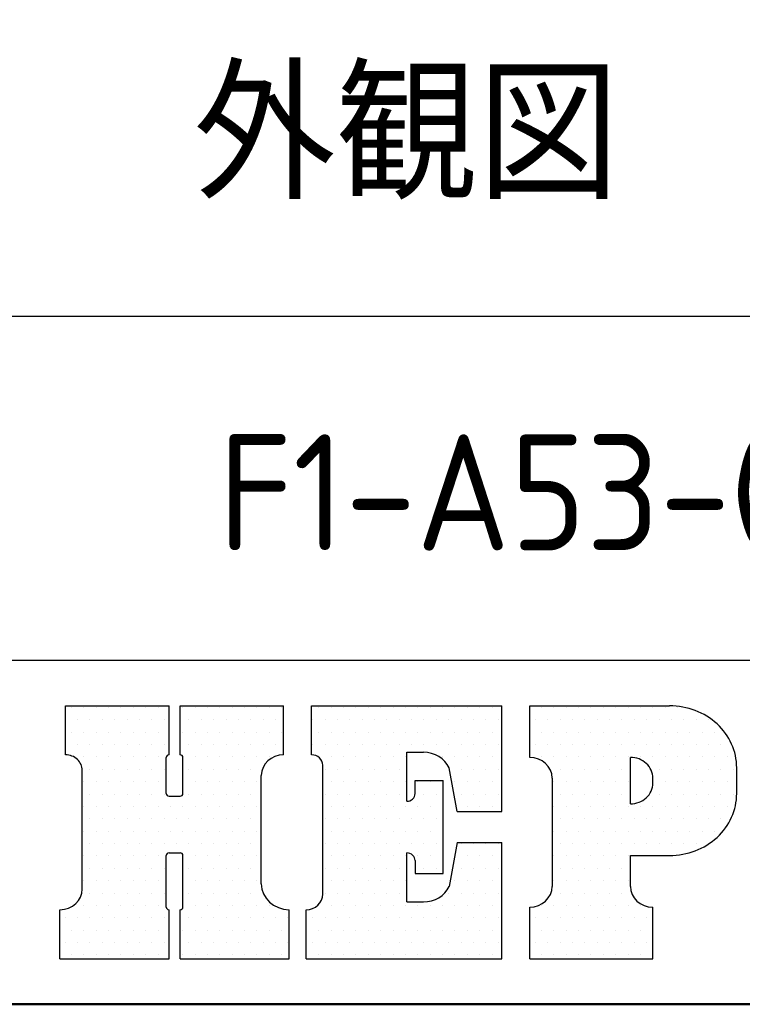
# Model space of a CAD drawing. Header units: millimetres. Extents: x 77107 to 78157, y -2410 to -1668.
# Tile 6 of 21: x 78036 to 78069, y -2378 to -2332. Entities that reach past the tile are written whole.
import ezdxf

# ---------------------------------------------------------------- set-up
doc = ezdxf.new("R2010")
doc.units = ezdxf.units.MM
for name, color, linetype in [('6', 2, 'Continuous'), ('RAHM3', 2, 'Continuous'), ('RAHM5', 7, 'Continuous')]:
    doc.layers.add(name, color=color, linetype=linetype)
doc.layers.add('AM_0', color=7, linetype='Continuous', lineweight=50)
doc.styles.get("Standard").update_dxf_attribs({"font": 'ISOCP.SHX', "bigfont": 'EXTFONT.SHX'})

# ---------------------------------------------------------------- blocks, each defined once
blk = doc.blocks.new('HST_A3')
blk.add_lwpolyline([(166.959, 273), (25, 273), (25, 13), (405, 13), (405, 273)], close=True)
blk = doc.blocks.new('*X62')
at = {"color": 0}
for p, q in [((-35.9375, 6.9), (-35.9375, 6.9)), ((-35.65, 6.9), (-35.65, 6.9)), ((-35.3625, 6.9), (-35.3625, 6.9)), ((-35.075, 6.9), (-35.075, 6.9)), ((-34.7875, 6.9), (-34.7875, 6.9)), ((-34.5, 6.9), (-34.5, 6.9)), ((-34.2125, 6.9), (-34.2125, 6.9)), ((-33.925, 6.9), (-33.925, 6.9)), ((-33.6375, 6.9), (-33.6375, 6.9)), ((-33.35, 6.9), (-33.35, 6.9)), ((-33.0625, 6.9), (-33.0625, 6.9)), ((-32.775, 6.9), (-32.775, 6.9)), ((-36.08125, 6.6125), (-36.08125, 6.6125)), ((-35.79375, 6.6125), (-35.79375, 6.6125)), ((-35.50625, 6.6125), (-35.50625, 6.6125)), ((-35.21875, 6.6125), (-35.21875, 6.6125)), ((-34.93125, 6.6125), (-34.93125, 6.6125)), ((-34.64375, 6.6125), (-34.64375, 6.6125)), ((-34.35625, 6.6125), (-34.35625, 6.6125)), ((-34.06875, 6.6125), (-34.06875, 6.6125)), ((-33.78125, 6.6125), (-33.78125, 6.6125)), ((-33.49375, 6.6125), (-33.49375, 6.6125)), ((-33.20625, 6.6125), (-33.20625, 6.6125)), ((-32.91875, 6.6125), (-32.91875, 6.6125)), ((-32.63125, 6.6125), (-32.63125, 6.6125)), ((-32.34375, 6.6125), (-32.34375, 6.6125)), ((-32.05625, 6.6125), (-32.05625, 6.6125)), ((-35.9375, 6.325), (-35.9375, 6.325)), ((-35.65, 6.325), (-35.65, 6.325)), ((-35.3625, 6.325), (-35.3625, 6.325)), ((-35.075, 6.325), (-35.075, 6.325)), ((-34.7875, 6.325), (-34.7875, 6.325)), ((-34.5, 6.325), (-34.5, 6.325)), ((-34.2125, 6.325), (-34.2125, 6.325)), ((-33.925, 6.325), (-33.925, 6.325)), ((-33.6375, 6.325), (-33.6375, 6.325)), ((-33.35, 6.325), (-33.35, 6.325)), ((-33.0625, 6.325), (-33.0625, 6.325)), ((-32.775, 6.325), (-32.775, 6.325)), ((-32.4875, 6.325), (-32.4875, 6.325)), ((-32.2, 6.325), (-32.2, 6.325)), ((-31.9125, 6.325), (-31.9125, 6.325)), ((-36.08125, 6.0375), (-36.08125, 6.0375)), ((-35.79375, 6.0375), (-35.79375, 6.0375)), ((-35.50625, 6.0375), (-35.50625, 6.0375)), ((-35.21875, 6.0375), (-35.21875, 6.0375)), ((-34.93125, 6.0375), (-34.93125, 6.0375)), ((-34.64375, 6.0375), (-34.64375, 6.0375)), ((-34.35625, 6.0375), (-34.35625, 6.0375)), ((-34.06875, 6.0375), (-34.06875, 6.0375)), ((-33.78125, 6.0375), (-33.78125, 6.0375)), ((-33.49375, 6.0375), (-33.49375, 6.0375)), ((-33.20625, 6.0375), (-33.20625, 6.0375)), ((-32.91875, 6.0375), (-32.91875, 6.0375)), ((-32.63125, 6.0375), (-32.63125, 6.0375)), ((-32.34375, 6.0375), (-32.34375, 6.0375)), ((-32.05625, 6.0375), (-32.05625, 6.0375)), ((-31.76875, 6.0375), (-31.76875, 6.0375)), ((-35.9375, 5.75), (-35.9375, 5.75)), ((-35.65, 5.75), (-35.65, 5.75)), ((-35.3625, 5.75), (-35.3625, 5.75)), ((-35.075, 5.75), (-35.075, 5.75)), ((-34.7875, 5.75), (-34.7875, 5.75)), ((-34.5, 5.75), (-34.5, 5.75)), ((-34.2125, 5.75), (-34.2125, 5.75)), ((-33.925, 5.75), (-33.925, 5.75)), ((-33.6375, 5.75), (-33.6375, 5.75)), ((-33.35, 5.75), (-33.35, 5.75)), ((-33.0625, 5.75), (-33.0625, 5.75)), ((-32.775, 5.75), (-32.775, 5.75)), ((-32.4875, 5.75), (-32.4875, 5.75)), ((-32.2, 5.75), (-32.2, 5.75)), ((-31.9125, 5.75), (-31.9125, 5.75)), ((-31.625, 5.75), (-31.625, 5.75)), ((-35.50625, 5.4625), (-35.50625, 5.4625)), ((-35.21875, 5.4625), (-35.21875, 5.4625)), ((-34.93125, 5.4625), (-34.93125, 5.4625)), ((-34.64375, 5.4625), (-34.64375, 5.4625)), ((-34.35625, 5.4625), (-34.35625, 5.4625)), ((-34.06875, 5.4625), (-34.06875, 5.4625)), ((-33.20625, 5.4625), (-33.20625, 5.4625)), ((-32.91875, 5.4625), (-32.91875, 5.4625)), ((-32.63125, 5.4625), (-32.63125, 5.4625)), ((-32.34375, 5.4625), (-32.34375, 5.4625)), ((-32.05625, 5.4625), (-32.05625, 5.4625)), ((-31.76875, 5.4625), (-31.76875, 5.4625)), ((-31.48125, 5.4625), (-31.48125, 5.4625)), ((-35.65, 5.175), (-35.65, 5.175)), ((-35.3625, 5.175), (-35.3625, 5.175)), ((-35.075, 5.175), (-35.075, 5.175)), ((-34.7875, 5.175), (-34.7875, 5.175)), ((-34.5, 5.175), (-34.5, 5.175)), ((-34.2125, 5.175), (-34.2125, 5.175)), ((-33.925, 5.175), (-33.925, 5.175)), ((-33.0625, 5.175), (-33.0625, 5.175)), ((-32.775, 5.175), (-32.775, 5.175)), ((-32.4875, 5.175), (-32.4875, 5.175)), ((-32.2, 5.175), (-32.2, 5.175)), ((-31.9125, 5.175), (-31.9125, 5.175)), ((-31.625, 5.175), (-31.625, 5.175)), ((-35.50625, 4.8875), (-35.50625, 4.8875)), ((-35.21875, 4.8875), (-35.21875, 4.8875)), ((-34.93125, 4.8875), (-34.93125, 4.8875)), ((-34.64375, 4.8875), (-34.64375, 4.8875)), ((-34.35625, 4.8875), (-34.35625, 4.8875)), ((-34.06875, 4.8875), (-34.06875, 4.8875)), ((-33.20625, 4.8875), (-33.20625, 4.8875)), ((-32.91875, 4.8875), (-32.91875, 4.8875)), ((-32.63125, 4.8875), (-32.63125, 4.8875)), ((-32.34375, 4.8875), (-32.34375, 4.8875)), ((-32.05625, 4.8875), (-32.05625, 4.8875)), ((-31.76875, 4.8875), (-31.76875, 4.8875)), ((-31.48125, 4.8875), (-31.48125, 4.8875)), ((-35.65, 4.6), (-35.65, 4.6)), ((-35.3625, 4.6), (-35.3625, 4.6)), ((-35.075, 4.6), (-35.075, 4.6)), ((-34.7875, 4.6), (-34.7875, 4.6)), ((-34.5, 4.6), (-34.5, 4.6)), ((-34.2125, 4.6), (-34.2125, 4.6)), ((-33.925, 4.6), (-33.925, 4.6)), ((-33.6375, 4.6), (-33.6375, 4.6)), ((-33.35, 4.6), (-33.35, 4.6)), ((-33.0625, 4.6), (-33.0625, 4.6)), ((-32.775, 4.6), (-32.775, 4.6)), ((-32.4875, 4.6), (-32.4875, 4.6)), ((-32.2, 4.6), (-32.2, 4.6)), ((-31.9125, 4.6), (-31.9125, 4.6)), ((-31.625, 4.6), (-31.625, 4.6)), ((-35.50625, 4.3125), (-35.50625, 4.3125)), ((-35.21875, 4.3125), (-35.21875, 4.3125)), ((-34.93125, 4.3125), (-34.93125, 4.3125)), ((-34.64375, 4.3125), (-34.64375, 4.3125)), ((-34.35625, 4.3125), (-34.35625, 4.3125)), ((-34.06875, 4.3125), (-34.06875, 4.3125)), ((-33.78125, 4.3125), (-33.78125, 4.3125)), ((-33.49375, 4.3125), (-33.49375, 4.3125)), ((-33.20625, 4.3125), (-33.20625, 4.3125)), ((-32.91875, 4.3125), (-32.91875, 4.3125)), ((-32.63125, 4.3125), (-32.63125, 4.3125)), ((-32.34375, 4.3125), (-32.34375, 4.3125)), ((-32.05625, 4.3125), (-32.05625, 4.3125)), ((-31.76875, 4.3125), (-31.76875, 4.3125)), ((-35.65, 4.025), (-35.65, 4.025)), ((-35.3625, 4.025), (-35.3625, 4.025)), ((-35.075, 4.025), (-35.075, 4.025)), ((-34.7875, 4.025), (-34.7875, 4.025)), ((-34.5, 4.025), (-34.5, 4.025)), ((-34.2125, 4.025), (-34.2125, 4.025)), ((-33.925, 4.025), (-33.925, 4.025)), ((-33.6375, 4.025), (-33.6375, 4.025)), ((-33.35, 4.025), (-33.35, 4.025)), ((-33.0625, 4.025), (-33.0625, 4.025)), ((-32.775, 4.025), (-32.775, 4.025)), ((-32.4875, 4.025), (-32.4875, 4.025)), ((-32.2, 4.025), (-32.2, 4.025)), ((-31.9125, 4.025), (-31.9125, 4.025)), ((-35.50625, 3.7375), (-35.50625, 3.7375)), ((-35.21875, 3.7375), (-35.21875, 3.7375)), ((-34.93125, 3.7375), (-34.93125, 3.7375)), ((-34.64375, 3.7375), (-34.64375, 3.7375)), ((-34.35625, 3.7375), (-34.35625, 3.7375)), ((-34.06875, 3.7375), (-34.06875, 3.7375)), ((-33.78125, 3.7375), (-33.78125, 3.7375)), ((-33.49375, 3.7375), (-33.49375, 3.7375)), ((-33.20625, 3.7375), (-33.20625, 3.7375)), ((-32.91875, 3.7375), (-32.91875, 3.7375)), ((-32.63125, 3.7375), (-32.63125, 3.7375)), ((-32.34375, 3.7375), (-32.34375, 3.7375)), ((-32.05625, 3.7375), (-32.05625, 3.7375)), ((-35.65, 3.45), (-35.65, 3.45)), ((-35.3625, 3.45), (-35.3625, 3.45)), ((-35.075, 3.45), (-35.075, 3.45)), ((-34.7875, 3.45), (-34.7875, 3.45)), ((-34.5, 3.45), (-34.5, 3.45)), ((-34.2125, 3.45), (-34.2125, 3.45)), ((-33.925, 3.45), (-33.925, 3.45)), ((-35.50625, 3.1625), (-35.50625, 3.1625)), ((-35.21875, 3.1625), (-35.21875, 3.1625)), ((-34.93125, 3.1625), (-34.93125, 3.1625)), ((-34.64375, 3.1625), (-34.64375, 3.1625)), ((-34.35625, 3.1625), (-34.35625, 3.1625)), ((-34.06875, 3.1625), (-34.06875, 3.1625)), ((-35.65, 2.875), (-35.65, 2.875)), ((-35.3625, 2.875), (-35.3625, 2.875)), ((-35.075, 2.875), (-35.075, 2.875)), ((-34.7875, 2.875), (-34.7875, 2.875)), ((-34.5, 2.875), (-34.5, 2.875)), ((-34.2125, 2.875), (-34.2125, 2.875)), ((-33.925, 2.875), (-33.925, 2.875)), ((-35.50625, 2.5875), (-35.50625, 2.5875)), ((-35.21875, 2.5875), (-35.21875, 2.5875)), ((-34.93125, 2.5875), (-34.93125, 2.5875)), ((-34.64375, 2.5875), (-34.64375, 2.5875)), ((-34.35625, 2.5875), (-34.35625, 2.5875)), ((-34.06875, 2.5875), (-34.06875, 2.5875)), ((-35.9375, 2.3), (-35.9375, 2.3)), ((-35.65, 2.3), (-35.65, 2.3)), ((-35.3625, 2.3), (-35.3625, 2.3)), ((-35.075, 2.3), (-35.075, 2.3)), ((-34.7875, 2.3), (-34.7875, 2.3)), ((-34.5, 2.3), (-34.5, 2.3)), ((-34.2125, 2.3), (-34.2125, 2.3)), ((-33.925, 2.3), (-33.925, 2.3)), ((-33.6375, 2.3), (-33.6375, 2.3)), ((-36.08125, 2.0125), (-36.08125, 2.0125)), ((-35.79375, 2.0125), (-35.79375, 2.0125)), ((-35.50625, 2.0125), (-35.50625, 2.0125)), ((-35.21875, 2.0125), (-35.21875, 2.0125)), ((-34.93125, 2.0125), (-34.93125, 2.0125)), ((-34.64375, 2.0125), (-34.64375, 2.0125)), ((-34.35625, 2.0125), (-34.35625, 2.0125)), ((-34.06875, 2.0125), (-34.06875, 2.0125)), ((-33.78125, 2.0125), (-33.78125, 2.0125)), ((-33.49375, 2.0125), (-33.49375, 2.0125)), ((-35.9375, 1.725), (-35.9375, 1.725)), ((-35.65, 1.725), (-35.65, 1.725)), ((-35.3625, 1.725), (-35.3625, 1.725)), ((-35.075, 1.725), (-35.075, 1.725)), ((-34.7875, 1.725), (-34.7875, 1.725)), ((-34.5, 1.725), (-34.5, 1.725)), ((-34.2125, 1.725), (-34.2125, 1.725)), ((-33.925, 1.725), (-33.925, 1.725)), ((-33.6375, 1.725), (-33.6375, 1.725)), ((-33.35, 1.725), (-33.35, 1.725)), ((-36.08125, 1.4375), (-36.08125, 1.4375)), ((-35.79375, 1.4375), (-35.79375, 1.4375)), ((-35.50625, 1.4375), (-35.50625, 1.4375)), ((-35.21875, 1.4375), (-35.21875, 1.4375)), ((-34.93125, 1.4375), (-34.93125, 1.4375)), ((-34.64375, 1.4375), (-34.64375, 1.4375)), ((-34.35625, 1.4375), (-34.35625, 1.4375)), ((-34.06875, 1.4375), (-34.06875, 1.4375)), ((-33.78125, 1.4375), (-33.78125, 1.4375)), ((-33.49375, 1.4375), (-33.49375, 1.4375)), ((-35.9375, 1.15), (-35.9375, 1.15)), ((-35.65, 1.15), (-35.65, 1.15)), ((-35.3625, 1.15), (-35.3625, 1.15)), ((-35.075, 1.15), (-35.075, 1.15)), ((-34.7875, 1.15), (-34.7875, 1.15)), ((-34.5, 1.15), (-34.5, 1.15)), ((-34.2125, 1.15), (-34.2125, 1.15)), ((-33.925, 1.15), (-33.925, 1.15)), ((-33.6375, 1.15), (-33.6375, 1.15)), ((-33.35, 1.15), (-33.35, 1.15))]:
    blk.add_line(p, q, dxfattribs=at)
blk = doc.blocks.new('*X63')
at = {"color": 0}
for p, q in [((-41.1125, 6.9), (-41.1125, 6.9)), ((-40.825, 6.9), (-40.825, 6.9)), ((-40.5375, 6.9), (-40.5375, 6.9)), ((-40.25, 6.9), (-40.25, 6.9)), ((-39.9625, 6.9), (-39.9625, 6.9)), ((-39.675, 6.9), (-39.675, 6.9)), ((-39.3875, 6.9), (-39.3875, 6.9)), ((-39.1, 6.9), (-39.1, 6.9)), ((-38.8125, 6.9), (-38.8125, 6.9)), ((-38.525, 6.9), (-38.525, 6.9)), ((-38.2375, 6.9), (-38.2375, 6.9)), ((-37.95, 6.9), (-37.95, 6.9)), ((-37.6625, 6.9), (-37.6625, 6.9)), ((-37.375, 6.9), (-37.375, 6.9)), ((-37.0875, 6.9), (-37.0875, 6.9)), ((-41.25625, 6.6125), (-41.25625, 6.6125)), ((-40.96875, 6.6125), (-40.96875, 6.6125)), ((-40.68125, 6.6125), (-40.68125, 6.6125)), ((-40.39375, 6.6125), (-40.39375, 6.6125)), ((-40.10625, 6.6125), (-40.10625, 6.6125)), ((-39.81875, 6.6125), (-39.81875, 6.6125)), ((-39.53125, 6.6125), (-39.53125, 6.6125)), ((-39.24375, 6.6125), (-39.24375, 6.6125)), ((-38.95625, 6.6125), (-38.95625, 6.6125)), ((-38.66875, 6.6125), (-38.66875, 6.6125)), ((-38.38125, 6.6125), (-38.38125, 6.6125)), ((-38.09375, 6.6125), (-38.09375, 6.6125)), ((-37.80625, 6.6125), (-37.80625, 6.6125)), ((-37.51875, 6.6125), (-37.51875, 6.6125)), ((-37.23125, 6.6125), (-37.23125, 6.6125)), ((-36.94375, 6.6125), (-36.94375, 6.6125)), ((-41.1125, 6.325), (-41.1125, 6.325)), ((-40.825, 6.325), (-40.825, 6.325)), ((-40.5375, 6.325), (-40.5375, 6.325)), ((-40.25, 6.325), (-40.25, 6.325)), ((-39.9625, 6.325), (-39.9625, 6.325)), ((-39.675, 6.325), (-39.675, 6.325)), ((-39.3875, 6.325), (-39.3875, 6.325)), ((-39.1, 6.325), (-39.1, 6.325)), ((-38.8125, 6.325), (-38.8125, 6.325)), ((-38.525, 6.325), (-38.525, 6.325)), ((-38.2375, 6.325), (-38.2375, 6.325)), ((-37.95, 6.325), (-37.95, 6.325)), ((-37.6625, 6.325), (-37.6625, 6.325)), ((-37.375, 6.325), (-37.375, 6.325)), ((-37.0875, 6.325), (-37.0875, 6.325)), ((-41.25625, 6.0375), (-41.25625, 6.0375)), ((-40.96875, 6.0375), (-40.96875, 6.0375)), ((-40.68125, 6.0375), (-40.68125, 6.0375)), ((-40.39375, 6.0375), (-40.39375, 6.0375)), ((-40.10625, 6.0375), (-40.10625, 6.0375)), ((-39.81875, 6.0375), (-39.81875, 6.0375)), ((-39.53125, 6.0375), (-39.53125, 6.0375)), ((-39.24375, 6.0375), (-39.24375, 6.0375)), ((-38.95625, 6.0375), (-38.95625, 6.0375)), ((-38.66875, 6.0375), (-38.66875, 6.0375)), ((-38.38125, 6.0375), (-38.38125, 6.0375)), ((-38.09375, 6.0375), (-38.09375, 6.0375)), ((-37.80625, 6.0375), (-37.80625, 6.0375)), ((-37.51875, 6.0375), (-37.51875, 6.0375)), ((-37.23125, 6.0375), (-37.23125, 6.0375)), ((-36.94375, 6.0375), (-36.94375, 6.0375)), ((-41.1125, 5.75), (-41.1125, 5.75)), ((-40.825, 5.75), (-40.825, 5.75)), ((-40.5375, 5.75), (-40.5375, 5.75)), ((-40.25, 5.75), (-40.25, 5.75)), ((-39.9625, 5.75), (-39.9625, 5.75)), ((-39.675, 5.75), (-39.675, 5.75)), ((-39.3875, 5.75), (-39.3875, 5.75)), ((-39.1, 5.75), (-39.1, 5.75)), ((-38.2375, 5.75), (-38.2375, 5.75)), ((-37.95, 5.75), (-37.95, 5.75)), ((-37.6625, 5.75), (-37.6625, 5.75)), ((-37.375, 5.75), (-37.375, 5.75)), ((-37.0875, 5.75), (-37.0875, 5.75)), ((-40.96875, 5.4625), (-40.96875, 5.4625)), ((-40.68125, 5.4625), (-40.68125, 5.4625)), ((-40.39375, 5.4625), (-40.39375, 5.4625)), ((-40.10625, 5.4625), (-40.10625, 5.4625)), ((-39.81875, 5.4625), (-39.81875, 5.4625)), ((-39.53125, 5.4625), (-39.53125, 5.4625)), ((-39.24375, 5.4625), (-39.24375, 5.4625)), ((-37.80625, 5.4625), (-37.80625, 5.4625)), ((-37.51875, 5.4625), (-37.51875, 5.4625)), ((-37.23125, 5.4625), (-37.23125, 5.4625)), ((-36.94375, 5.4625), (-36.94375, 5.4625)), ((-40.825, 5.175), (-40.825, 5.175)), ((-40.5375, 5.175), (-40.5375, 5.175)), ((-40.25, 5.175), (-40.25, 5.175)), ((-39.9625, 5.175), (-39.9625, 5.175)), ((-39.675, 5.175), (-39.675, 5.175)), ((-39.3875, 5.175), (-39.3875, 5.175)), ((-39.1, 5.175), (-39.1, 5.175)), ((-38.8125, 5.175), (-38.8125, 5.175)), ((-38.525, 5.175), (-38.525, 5.175)), ((-38.2375, 5.175), (-38.2375, 5.175)), ((-37.95, 5.175), (-37.95, 5.175)), ((-37.6625, 5.175), (-37.6625, 5.175)), ((-37.375, 5.175), (-37.375, 5.175)), ((-37.0875, 5.175), (-37.0875, 5.175)), ((-40.96875, 4.8875), (-40.96875, 4.8875)), ((-40.68125, 4.8875), (-40.68125, 4.8875)), ((-40.39375, 4.8875), (-40.39375, 4.8875)), ((-40.10625, 4.8875), (-40.10625, 4.8875)), ((-39.81875, 4.8875), (-39.81875, 4.8875)), ((-39.53125, 4.8875), (-39.53125, 4.8875)), ((-39.24375, 4.8875), (-39.24375, 4.8875)), ((-38.66875, 4.8875), (-38.66875, 4.8875)), ((-38.38125, 4.8875), (-38.38125, 4.8875)), ((-37.80625, 4.8875), (-37.80625, 4.8875)), ((-37.51875, 4.8875), (-37.51875, 4.8875)), ((-37.23125, 4.8875), (-37.23125, 4.8875)), ((-36.94375, 4.8875), (-36.94375, 4.8875)), ((-40.825, 4.6), (-40.825, 4.6)), ((-40.5375, 4.6), (-40.5375, 4.6)), ((-40.25, 4.6), (-40.25, 4.6)), ((-39.9625, 4.6), (-39.9625, 4.6)), ((-39.675, 4.6), (-39.675, 4.6)), ((-39.3875, 4.6), (-39.3875, 4.6)), ((-39.1, 4.6), (-39.1, 4.6)), ((-38.8125, 4.6), (-38.8125, 4.6)), ((-38.525, 4.6), (-38.525, 4.6)), ((-38.2375, 4.6), (-38.2375, 4.6)), ((-37.6625, 4.6), (-37.6625, 4.6)), ((-37.375, 4.6), (-37.375, 4.6)), ((-37.0875, 4.6), (-37.0875, 4.6)), ((-40.96875, 4.3125), (-40.96875, 4.3125)), ((-40.68125, 4.3125), (-40.68125, 4.3125)), ((-40.39375, 4.3125), (-40.39375, 4.3125)), ((-40.10625, 4.3125), (-40.10625, 4.3125)), ((-39.81875, 4.3125), (-39.81875, 4.3125)), ((-39.53125, 4.3125), (-39.53125, 4.3125)), ((-39.24375, 4.3125), (-39.24375, 4.3125)), ((-38.95625, 4.3125), (-38.95625, 4.3125)), ((-38.66875, 4.3125), (-38.66875, 4.3125)), ((-38.38125, 4.3125), (-38.38125, 4.3125)), ((-40.825, 4.025), (-40.825, 4.025)), ((-40.5375, 4.025), (-40.5375, 4.025)), ((-40.25, 4.025), (-40.25, 4.025)), ((-39.9625, 4.025), (-39.9625, 4.025)), ((-39.675, 4.025), (-39.675, 4.025)), ((-39.3875, 4.025), (-39.3875, 4.025)), ((-39.1, 4.025), (-39.1, 4.025)), ((-38.8125, 4.025), (-38.8125, 4.025)), ((-38.525, 4.025), (-38.525, 4.025)), ((-38.2375, 4.025), (-38.2375, 4.025)), ((-40.96875, 3.7375), (-40.96875, 3.7375)), ((-40.68125, 3.7375), (-40.68125, 3.7375)), ((-40.39375, 3.7375), (-40.39375, 3.7375)), ((-40.10625, 3.7375), (-40.10625, 3.7375)), ((-39.81875, 3.7375), (-39.81875, 3.7375)), ((-39.53125, 3.7375), (-39.53125, 3.7375)), ((-39.24375, 3.7375), (-39.24375, 3.7375)), ((-38.95625, 3.7375), (-38.95625, 3.7375)), ((-38.66875, 3.7375), (-38.66875, 3.7375)), ((-38.38125, 3.7375), (-38.38125, 3.7375)), ((-37.80625, 3.7375), (-37.80625, 3.7375)), ((-37.51875, 3.7375), (-37.51875, 3.7375)), ((-37.23125, 3.7375), (-37.23125, 3.7375)), ((-36.94375, 3.7375), (-36.94375, 3.7375)), ((-40.825, 3.45), (-40.825, 3.45)), ((-40.5375, 3.45), (-40.5375, 3.45)), ((-40.25, 3.45), (-40.25, 3.45)), ((-39.9625, 3.45), (-39.9625, 3.45)), ((-39.675, 3.45), (-39.675, 3.45)), ((-39.3875, 3.45), (-39.3875, 3.45)), ((-39.1, 3.45), (-39.1, 3.45)), ((-38.8125, 3.45), (-38.8125, 3.45)), ((-38.525, 3.45), (-38.525, 3.45)), ((-38.2375, 3.45), (-38.2375, 3.45)), ((-37.95, 3.45), (-37.95, 3.45)), ((-37.6625, 3.45), (-37.6625, 3.45)), ((-37.375, 3.45), (-37.375, 3.45)), ((-37.0875, 3.45), (-37.0875, 3.45)), ((-40.96875, 3.1625), (-40.96875, 3.1625)), ((-40.68125, 3.1625), (-40.68125, 3.1625)), ((-40.39375, 3.1625), (-40.39375, 3.1625)), ((-40.10625, 3.1625), (-40.10625, 3.1625)), ((-39.81875, 3.1625), (-39.81875, 3.1625)), ((-39.53125, 3.1625), (-39.53125, 3.1625)), ((-39.24375, 3.1625), (-39.24375, 3.1625)), ((-38.66875, 3.1625), (-38.66875, 3.1625)), ((-38.38125, 3.1625), (-38.38125, 3.1625)), ((-37.80625, 3.1625), (-37.80625, 3.1625)), ((-37.51875, 3.1625), (-37.51875, 3.1625)), ((-37.23125, 3.1625), (-37.23125, 3.1625)), ((-36.94375, 3.1625), (-36.94375, 3.1625)), ((-40.825, 2.875), (-40.825, 2.875)), ((-40.5375, 2.875), (-40.5375, 2.875)), ((-40.25, 2.875), (-40.25, 2.875)), ((-39.9625, 2.875), (-39.9625, 2.875)), ((-39.675, 2.875), (-39.675, 2.875)), ((-39.3875, 2.875), (-39.3875, 2.875)), ((-39.1, 2.875), (-39.1, 2.875)), ((-37.95, 2.875), (-37.95, 2.875)), ((-37.6625, 2.875), (-37.6625, 2.875)), ((-37.375, 2.875), (-37.375, 2.875)), ((-37.0875, 2.875), (-37.0875, 2.875)), ((-40.96875, 2.5875), (-40.96875, 2.5875)), ((-40.68125, 2.5875), (-40.68125, 2.5875)), ((-40.39375, 2.5875), (-40.39375, 2.5875)), ((-40.10625, 2.5875), (-40.10625, 2.5875)), ((-39.81875, 2.5875), (-39.81875, 2.5875)), ((-39.53125, 2.5875), (-39.53125, 2.5875)), ((-39.24375, 2.5875), (-39.24375, 2.5875)), ((-38.09375, 2.5875), (-38.09375, 2.5875)), ((-37.80625, 2.5875), (-37.80625, 2.5875)), ((-37.51875, 2.5875), (-37.51875, 2.5875)), ((-37.23125, 2.5875), (-37.23125, 2.5875)), ((-36.94375, 2.5875), (-36.94375, 2.5875)), ((-41.1125, 2.3), (-41.1125, 2.3)), ((-40.825, 2.3), (-40.825, 2.3)), ((-40.5375, 2.3), (-40.5375, 2.3)), ((-40.25, 2.3), (-40.25, 2.3)), ((-39.9625, 2.3), (-39.9625, 2.3)), ((-39.675, 2.3), (-39.675, 2.3)), ((-39.3875, 2.3), (-39.3875, 2.3)), ((-39.1, 2.3), (-39.1, 2.3)), ((-38.8125, 2.3), (-38.8125, 2.3)), ((-38.525, 2.3), (-38.525, 2.3)), ((-38.2375, 2.3), (-38.2375, 2.3)), ((-37.95, 2.3), (-37.95, 2.3)), ((-37.6625, 2.3), (-37.6625, 2.3)), ((-37.375, 2.3), (-37.375, 2.3)), ((-37.0875, 2.3), (-37.0875, 2.3)), ((-41.25625, 2.0125), (-41.25625, 2.0125)), ((-40.96875, 2.0125), (-40.96875, 2.0125)), ((-40.68125, 2.0125), (-40.68125, 2.0125)), ((-40.39375, 2.0125), (-40.39375, 2.0125)), ((-40.10625, 2.0125), (-40.10625, 2.0125)), ((-39.81875, 2.0125), (-39.81875, 2.0125)), ((-39.53125, 2.0125), (-39.53125, 2.0125)), ((-39.24375, 2.0125), (-39.24375, 2.0125)), ((-38.95625, 2.0125), (-38.95625, 2.0125)), ((-38.66875, 2.0125), (-38.66875, 2.0125)), ((-38.38125, 2.0125), (-38.38125, 2.0125)), ((-38.09375, 2.0125), (-38.09375, 2.0125)), ((-37.80625, 2.0125), (-37.80625, 2.0125)), ((-37.51875, 2.0125), (-37.51875, 2.0125)), ((-37.23125, 2.0125), (-37.23125, 2.0125)), ((-36.94375, 2.0125), (-36.94375, 2.0125)), ((-41.4, 1.725), (-41.4, 1.725)), ((-41.1125, 1.725), (-41.1125, 1.725)), ((-40.825, 1.725), (-40.825, 1.725)), ((-40.5375, 1.725), (-40.5375, 1.725)), ((-40.25, 1.725), (-40.25, 1.725)), ((-39.9625, 1.725), (-39.9625, 1.725)), ((-39.675, 1.725), (-39.675, 1.725)), ((-39.3875, 1.725), (-39.3875, 1.725)), ((-39.1, 1.725), (-39.1, 1.725)), ((-38.8125, 1.725), (-38.8125, 1.725)), ((-38.525, 1.725), (-38.525, 1.725)), ((-38.2375, 1.725), (-38.2375, 1.725)), ((-37.95, 1.725), (-37.95, 1.725)), ((-37.6625, 1.725), (-37.6625, 1.725)), ((-37.375, 1.725), (-37.375, 1.725)), ((-37.0875, 1.725), (-37.0875, 1.725)), ((-41.25625, 1.4375), (-41.25625, 1.4375)), ((-40.96875, 1.4375), (-40.96875, 1.4375)), ((-40.68125, 1.4375), (-40.68125, 1.4375)), ((-40.39375, 1.4375), (-40.39375, 1.4375)), ((-40.10625, 1.4375), (-40.10625, 1.4375)), ((-39.81875, 1.4375), (-39.81875, 1.4375)), ((-39.53125, 1.4375), (-39.53125, 1.4375)), ((-39.24375, 1.4375), (-39.24375, 1.4375)), ((-38.95625, 1.4375), (-38.95625, 1.4375)), ((-38.66875, 1.4375), (-38.66875, 1.4375)), ((-38.38125, 1.4375), (-38.38125, 1.4375)), ((-38.09375, 1.4375), (-38.09375, 1.4375)), ((-37.80625, 1.4375), (-37.80625, 1.4375)), ((-37.51875, 1.4375), (-37.51875, 1.4375)), ((-37.23125, 1.4375), (-37.23125, 1.4375)), ((-36.94375, 1.4375), (-36.94375, 1.4375)), ((-41.4, 1.15), (-41.4, 1.15)), ((-41.1125, 1.15), (-41.1125, 1.15)), ((-40.825, 1.15), (-40.825, 1.15)), ((-40.5375, 1.15), (-40.5375, 1.15)), ((-40.25, 1.15), (-40.25, 1.15)), ((-39.9625, 1.15), (-39.9625, 1.15)), ((-39.675, 1.15), (-39.675, 1.15)), ((-39.3875, 1.15), (-39.3875, 1.15)), ((-39.1, 1.15), (-39.1, 1.15)), ((-38.8125, 1.15), (-38.8125, 1.15)), ((-38.525, 1.15), (-38.525, 1.15)), ((-38.2375, 1.15), (-38.2375, 1.15)), ((-37.95, 1.15), (-37.95, 1.15)), ((-37.6625, 1.15), (-37.6625, 1.15)), ((-37.375, 1.15), (-37.375, 1.15)), ((-37.0875, 1.15), (-37.0875, 1.15))]:
    blk.add_line(p, q, dxfattribs=at)
blk = doc.blocks.new('*X64')
at = {"color": 0}
for p, q in [((-46.8625, 6.9), (-46.8625, 6.9)), ((-46.575, 6.9), (-46.575, 6.9)), ((-46.2875, 6.9), (-46.2875, 6.9)), ((-46, 6.9), (-46, 6.9)), ((-45.7125, 6.9), (-45.7125, 6.9)), ((-45.425, 6.9), (-45.425, 6.9)), ((-45.1375, 6.9), (-45.1375, 6.9)), ((-44.85, 6.9), (-44.85, 6.9)), ((-44.275, 6.9), (-44.275, 6.9)), ((-43.9875, 6.9), (-43.9875, 6.9)), ((-43.7, 6.9), (-43.7, 6.9)), ((-43.4125, 6.9), (-43.4125, 6.9)), ((-43.125, 6.9), (-43.125, 6.9)), ((-42.8375, 6.9), (-42.8375, 6.9)), ((-42.55, 6.9), (-42.55, 6.9)), ((-42.2625, 6.9), (-42.2625, 6.9)), ((-41.975, 6.9), (-41.975, 6.9)), ((-46.71875, 6.6125), (-46.71875, 6.6125)), ((-46.43125, 6.6125), (-46.43125, 6.6125)), ((-46.14375, 6.6125), (-46.14375, 6.6125)), ((-45.85625, 6.6125), (-45.85625, 6.6125)), ((-45.56875, 6.6125), (-45.56875, 6.6125)), ((-45.28125, 6.6125), (-45.28125, 6.6125)), ((-44.99375, 6.6125), (-44.99375, 6.6125)), ((-44.70625, 6.6125), (-44.70625, 6.6125)), ((-44.13125, 6.6125), (-44.13125, 6.6125)), ((-43.84375, 6.6125), (-43.84375, 6.6125)), ((-43.55625, 6.6125), (-43.55625, 6.6125)), ((-43.26875, 6.6125), (-43.26875, 6.6125)), ((-42.98125, 6.6125), (-42.98125, 6.6125)), ((-42.69375, 6.6125), (-42.69375, 6.6125)), ((-42.40625, 6.6125), (-42.40625, 6.6125)), ((-42.11875, 6.6125), (-42.11875, 6.6125)), ((-46.8625, 6.325), (-46.8625, 6.325)), ((-46.575, 6.325), (-46.575, 6.325)), ((-46.2875, 6.325), (-46.2875, 6.325)), ((-46, 6.325), (-46, 6.325)), ((-45.7125, 6.325), (-45.7125, 6.325)), ((-45.425, 6.325), (-45.425, 6.325)), ((-45.1375, 6.325), (-45.1375, 6.325)), ((-44.85, 6.325), (-44.85, 6.325)), ((-44.275, 6.325), (-44.275, 6.325)), ((-43.9875, 6.325), (-43.9875, 6.325)), ((-43.7, 6.325), (-43.7, 6.325)), ((-43.4125, 6.325), (-43.4125, 6.325)), ((-43.125, 6.325), (-43.125, 6.325)), ((-42.8375, 6.325), (-42.8375, 6.325)), ((-42.55, 6.325), (-42.55, 6.325)), ((-42.2625, 6.325), (-42.2625, 6.325)), ((-41.975, 6.325), (-41.975, 6.325)), ((-46.71875, 6.0375), (-46.71875, 6.0375)), ((-46.43125, 6.0375), (-46.43125, 6.0375)), ((-46.14375, 6.0375), (-46.14375, 6.0375)), ((-45.85625, 6.0375), (-45.85625, 6.0375)), ((-45.56875, 6.0375), (-45.56875, 6.0375)), ((-45.28125, 6.0375), (-45.28125, 6.0375)), ((-44.99375, 6.0375), (-44.99375, 6.0375)), ((-44.70625, 6.0375), (-44.70625, 6.0375)), ((-44.13125, 6.0375), (-44.13125, 6.0375)), ((-43.84375, 6.0375), (-43.84375, 6.0375)), ((-43.55625, 6.0375), (-43.55625, 6.0375)), ((-43.26875, 6.0375), (-43.26875, 6.0375)), ((-42.98125, 6.0375), (-42.98125, 6.0375)), ((-42.69375, 6.0375), (-42.69375, 6.0375)), ((-42.40625, 6.0375), (-42.40625, 6.0375)), ((-42.11875, 6.0375), (-42.11875, 6.0375)), ((-46.575, 5.75), (-46.575, 5.75)), ((-46.2875, 5.75), (-46.2875, 5.75)), ((-46, 5.75), (-46, 5.75)), ((-45.7125, 5.75), (-45.7125, 5.75)), ((-45.425, 5.75), (-45.425, 5.75)), ((-45.1375, 5.75), (-45.1375, 5.75)), ((-44.85, 5.75), (-44.85, 5.75)), ((-43.9875, 5.75), (-43.9875, 5.75)), ((-43.7, 5.75), (-43.7, 5.75)), ((-43.4125, 5.75), (-43.4125, 5.75)), ((-43.125, 5.75), (-43.125, 5.75)), ((-42.8375, 5.75), (-42.8375, 5.75)), ((-42.55, 5.75), (-42.55, 5.75)), ((-42.2625, 5.75), (-42.2625, 5.75)), ((-46.43125, 5.4625), (-46.43125, 5.4625)), ((-46.14375, 5.4625), (-46.14375, 5.4625)), ((-45.85625, 5.4625), (-45.85625, 5.4625)), ((-45.56875, 5.4625), (-45.56875, 5.4625)), ((-45.28125, 5.4625), (-45.28125, 5.4625)), ((-44.99375, 5.4625), (-44.99375, 5.4625)), ((-44.70625, 5.4625), (-44.70625, 5.4625)), ((-44.13125, 5.4625), (-44.13125, 5.4625)), ((-43.84375, 5.4625), (-43.84375, 5.4625)), ((-43.55625, 5.4625), (-43.55625, 5.4625)), ((-43.26875, 5.4625), (-43.26875, 5.4625)), ((-42.98125, 5.4625), (-42.98125, 5.4625)), ((-42.69375, 5.4625), (-42.69375, 5.4625)), ((-46.575, 5.175), (-46.575, 5.175)), ((-46.2875, 5.175), (-46.2875, 5.175)), ((-46, 5.175), (-46, 5.175)), ((-45.7125, 5.175), (-45.7125, 5.175)), ((-45.425, 5.175), (-45.425, 5.175)), ((-45.1375, 5.175), (-45.1375, 5.175)), ((-44.85, 5.175), (-44.85, 5.175)), ((-43.9875, 5.175), (-43.9875, 5.175)), ((-43.7, 5.175), (-43.7, 5.175)), ((-43.4125, 5.175), (-43.4125, 5.175)), ((-43.125, 5.175), (-43.125, 5.175)), ((-42.8375, 5.175), (-42.8375, 5.175)), ((-42.55, 5.175), (-42.55, 5.175)), ((-46.43125, 4.8875), (-46.43125, 4.8875)), ((-46.14375, 4.8875), (-46.14375, 4.8875)), ((-45.85625, 4.8875), (-45.85625, 4.8875)), ((-45.56875, 4.8875), (-45.56875, 4.8875)), ((-45.28125, 4.8875), (-45.28125, 4.8875)), ((-44.99375, 4.8875), (-44.99375, 4.8875)), ((-44.70625, 4.8875), (-44.70625, 4.8875)), ((-44.13125, 4.8875), (-44.13125, 4.8875)), ((-43.84375, 4.8875), (-43.84375, 4.8875)), ((-43.55625, 4.8875), (-43.55625, 4.8875)), ((-43.26875, 4.8875), (-43.26875, 4.8875)), ((-42.98125, 4.8875), (-42.98125, 4.8875)), ((-42.69375, 4.8875), (-42.69375, 4.8875)), ((-46.575, 4.6), (-46.575, 4.6)), ((-46.2875, 4.6), (-46.2875, 4.6)), ((-46, 4.6), (-46, 4.6)), ((-45.7125, 4.6), (-45.7125, 4.6)), ((-45.425, 4.6), (-45.425, 4.6)), ((-45.1375, 4.6), (-45.1375, 4.6)), ((-44.85, 4.6), (-44.85, 4.6)), ((-44.5625, 4.6), (-44.5625, 4.6)), ((-44.275, 4.6), (-44.275, 4.6)), ((-43.9875, 4.6), (-43.9875, 4.6)), ((-43.7, 4.6), (-43.7, 4.6)), ((-43.4125, 4.6), (-43.4125, 4.6)), ((-43.125, 4.6), (-43.125, 4.6)), ((-42.8375, 4.6), (-42.8375, 4.6)), ((-42.55, 4.6), (-42.55, 4.6)), ((-46.43125, 4.3125), (-46.43125, 4.3125)), ((-46.14375, 4.3125), (-46.14375, 4.3125)), ((-45.85625, 4.3125), (-45.85625, 4.3125)), ((-45.56875, 4.3125), (-45.56875, 4.3125)), ((-45.28125, 4.3125), (-45.28125, 4.3125)), ((-44.99375, 4.3125), (-44.99375, 4.3125)), ((-44.70625, 4.3125), (-44.70625, 4.3125)), ((-44.41875, 4.3125), (-44.41875, 4.3125)), ((-44.13125, 4.3125), (-44.13125, 4.3125)), ((-43.84375, 4.3125), (-43.84375, 4.3125)), ((-43.55625, 4.3125), (-43.55625, 4.3125)), ((-43.26875, 4.3125), (-43.26875, 4.3125)), ((-42.98125, 4.3125), (-42.98125, 4.3125)), ((-42.69375, 4.3125), (-42.69375, 4.3125)), ((-46.575, 4.025), (-46.575, 4.025)), ((-46.2875, 4.025), (-46.2875, 4.025)), ((-46, 4.025), (-46, 4.025)), ((-45.7125, 4.025), (-45.7125, 4.025)), ((-45.425, 4.025), (-45.425, 4.025)), ((-45.1375, 4.025), (-45.1375, 4.025)), ((-44.85, 4.025), (-44.85, 4.025)), ((-44.5625, 4.025), (-44.5625, 4.025)), ((-44.275, 4.025), (-44.275, 4.025)), ((-43.9875, 4.025), (-43.9875, 4.025)), ((-43.7, 4.025), (-43.7, 4.025)), ((-43.4125, 4.025), (-43.4125, 4.025)), ((-43.125, 4.025), (-43.125, 4.025)), ((-42.8375, 4.025), (-42.8375, 4.025)), ((-42.55, 4.025), (-42.55, 4.025)), ((-46.43125, 3.7375), (-46.43125, 3.7375)), ((-46.14375, 3.7375), (-46.14375, 3.7375)), ((-45.85625, 3.7375), (-45.85625, 3.7375)), ((-45.56875, 3.7375), (-45.56875, 3.7375)), ((-45.28125, 3.7375), (-45.28125, 3.7375)), ((-44.99375, 3.7375), (-44.99375, 3.7375)), ((-44.70625, 3.7375), (-44.70625, 3.7375)), ((-44.41875, 3.7375), (-44.41875, 3.7375)), ((-44.13125, 3.7375), (-44.13125, 3.7375)), ((-43.84375, 3.7375), (-43.84375, 3.7375)), ((-43.55625, 3.7375), (-43.55625, 3.7375)), ((-43.26875, 3.7375), (-43.26875, 3.7375)), ((-42.98125, 3.7375), (-42.98125, 3.7375)), ((-42.69375, 3.7375), (-42.69375, 3.7375)), ((-46.575, 3.45), (-46.575, 3.45)), ((-46.2875, 3.45), (-46.2875, 3.45)), ((-46, 3.45), (-46, 3.45)), ((-45.7125, 3.45), (-45.7125, 3.45)), ((-45.425, 3.45), (-45.425, 3.45)), ((-45.1375, 3.45), (-45.1375, 3.45)), ((-44.85, 3.45), (-44.85, 3.45)), ((-43.9875, 3.45), (-43.9875, 3.45)), ((-43.7, 3.45), (-43.7, 3.45)), ((-43.4125, 3.45), (-43.4125, 3.45)), ((-43.125, 3.45), (-43.125, 3.45)), ((-42.8375, 3.45), (-42.8375, 3.45)), ((-42.55, 3.45), (-42.55, 3.45)), ((-46.43125, 3.1625), (-46.43125, 3.1625)), ((-46.14375, 3.1625), (-46.14375, 3.1625)), ((-45.85625, 3.1625), (-45.85625, 3.1625)), ((-45.56875, 3.1625), (-45.56875, 3.1625)), ((-45.28125, 3.1625), (-45.28125, 3.1625)), ((-44.99375, 3.1625), (-44.99375, 3.1625)), ((-44.70625, 3.1625), (-44.70625, 3.1625)), ((-44.13125, 3.1625), (-44.13125, 3.1625)), ((-43.84375, 3.1625), (-43.84375, 3.1625)), ((-43.55625, 3.1625), (-43.55625, 3.1625)), ((-43.26875, 3.1625), (-43.26875, 3.1625)), ((-42.98125, 3.1625), (-42.98125, 3.1625)), ((-42.69375, 3.1625), (-42.69375, 3.1625)), ((-46.575, 2.875), (-46.575, 2.875)), ((-46.2875, 2.875), (-46.2875, 2.875)), ((-46, 2.875), (-46, 2.875)), ((-45.7125, 2.875), (-45.7125, 2.875)), ((-45.425, 2.875), (-45.425, 2.875)), ((-45.1375, 2.875), (-45.1375, 2.875)), ((-44.85, 2.875), (-44.85, 2.875)), ((-43.9875, 2.875), (-43.9875, 2.875)), ((-43.7, 2.875), (-43.7, 2.875)), ((-43.4125, 2.875), (-43.4125, 2.875)), ((-43.125, 2.875), (-43.125, 2.875)), ((-42.8375, 2.875), (-42.8375, 2.875)), ((-42.55, 2.875), (-42.55, 2.875)), ((-46.43125, 2.5875), (-46.43125, 2.5875)), ((-46.14375, 2.5875), (-46.14375, 2.5875)), ((-45.85625, 2.5875), (-45.85625, 2.5875)), ((-45.56875, 2.5875), (-45.56875, 2.5875)), ((-45.28125, 2.5875), (-45.28125, 2.5875)), ((-44.99375, 2.5875), (-44.99375, 2.5875)), ((-44.70625, 2.5875), (-44.70625, 2.5875)), ((-44.13125, 2.5875), (-44.13125, 2.5875)), ((-43.84375, 2.5875), (-43.84375, 2.5875)), ((-43.55625, 2.5875), (-43.55625, 2.5875)), ((-43.26875, 2.5875), (-43.26875, 2.5875)), ((-42.98125, 2.5875), (-42.98125, 2.5875)), ((-42.69375, 2.5875), (-42.69375, 2.5875)), ((-46.575, 2.3), (-46.575, 2.3)), ((-46.2875, 2.3), (-46.2875, 2.3)), ((-46, 2.3), (-46, 2.3)), ((-45.7125, 2.3), (-45.7125, 2.3)), ((-45.425, 2.3), (-45.425, 2.3)), ((-45.1375, 2.3), (-45.1375, 2.3)), ((-44.85, 2.3), (-44.85, 2.3)), ((-43.9875, 2.3), (-43.9875, 2.3)), ((-43.7, 2.3), (-43.7, 2.3)), ((-43.4125, 2.3), (-43.4125, 2.3)), ((-43.125, 2.3), (-43.125, 2.3)), ((-42.8375, 2.3), (-42.8375, 2.3)), ((-42.55, 2.3), (-42.55, 2.3)), ((-42.2625, 2.3), (-42.2625, 2.3)), ((-47.00625, 2.0125), (-47.00625, 2.0125)), ((-46.71875, 2.0125), (-46.71875, 2.0125)), ((-46.43125, 2.0125), (-46.43125, 2.0125)), ((-46.14375, 2.0125), (-46.14375, 2.0125)), ((-45.85625, 2.0125), (-45.85625, 2.0125)), ((-45.56875, 2.0125), (-45.56875, 2.0125)), ((-45.28125, 2.0125), (-45.28125, 2.0125)), ((-44.99375, 2.0125), (-44.99375, 2.0125)), ((-44.70625, 2.0125), (-44.70625, 2.0125)), ((-44.13125, 2.0125), (-44.13125, 2.0125)), ((-43.84375, 2.0125), (-43.84375, 2.0125)), ((-43.55625, 2.0125), (-43.55625, 2.0125)), ((-43.26875, 2.0125), (-43.26875, 2.0125)), ((-42.98125, 2.0125), (-42.98125, 2.0125)), ((-42.69375, 2.0125), (-42.69375, 2.0125)), ((-42.40625, 2.0125), (-42.40625, 2.0125)), ((-42.11875, 2.0125), (-42.11875, 2.0125)), ((-41.83125, 2.0125), (-41.83125, 2.0125)), ((-46.8625, 1.725), (-46.8625, 1.725)), ((-46.575, 1.725), (-46.575, 1.725)), ((-46.2875, 1.725), (-46.2875, 1.725)), ((-46, 1.725), (-46, 1.725)), ((-45.7125, 1.725), (-45.7125, 1.725)), ((-45.425, 1.725), (-45.425, 1.725)), ((-45.1375, 1.725), (-45.1375, 1.725)), ((-44.85, 1.725), (-44.85, 1.725)), ((-44.275, 1.725), (-44.275, 1.725)), ((-43.9875, 1.725), (-43.9875, 1.725)), ((-43.7, 1.725), (-43.7, 1.725)), ((-43.4125, 1.725), (-43.4125, 1.725)), ((-43.125, 1.725), (-43.125, 1.725)), ((-42.8375, 1.725), (-42.8375, 1.725)), ((-42.55, 1.725), (-42.55, 1.725)), ((-42.2625, 1.725), (-42.2625, 1.725)), ((-41.975, 1.725), (-41.975, 1.725)), ((-47.00625, 1.4375), (-47.00625, 1.4375)), ((-46.71875, 1.4375), (-46.71875, 1.4375)), ((-46.43125, 1.4375), (-46.43125, 1.4375)), ((-46.14375, 1.4375), (-46.14375, 1.4375)), ((-45.85625, 1.4375), (-45.85625, 1.4375)), ((-45.56875, 1.4375), (-45.56875, 1.4375)), ((-45.28125, 1.4375), (-45.28125, 1.4375)), ((-44.99375, 1.4375), (-44.99375, 1.4375)), ((-44.70625, 1.4375), (-44.70625, 1.4375)), ((-44.13125, 1.4375), (-44.13125, 1.4375)), ((-43.84375, 1.4375), (-43.84375, 1.4375)), ((-43.55625, 1.4375), (-43.55625, 1.4375)), ((-43.26875, 1.4375), (-43.26875, 1.4375)), ((-42.98125, 1.4375), (-42.98125, 1.4375)), ((-42.69375, 1.4375), (-42.69375, 1.4375)), ((-42.40625, 1.4375), (-42.40625, 1.4375)), ((-42.11875, 1.4375), (-42.11875, 1.4375)), ((-41.83125, 1.4375), (-41.83125, 1.4375)), ((-46.8625, 1.15), (-46.8625, 1.15)), ((-46.575, 1.15), (-46.575, 1.15)), ((-46.2875, 1.15), (-46.2875, 1.15)), ((-46, 1.15), (-46, 1.15)), ((-45.7125, 1.15), (-45.7125, 1.15)), ((-45.425, 1.15), (-45.425, 1.15)), ((-45.1375, 1.15), (-45.1375, 1.15)), ((-44.85, 1.15), (-44.85, 1.15)), ((-44.275, 1.15), (-44.275, 1.15)), ((-43.9875, 1.15), (-43.9875, 1.15)), ((-43.7, 1.15), (-43.7, 1.15)), ((-43.4125, 1.15), (-43.4125, 1.15)), ((-43.125, 1.15), (-43.125, 1.15)), ((-42.8375, 1.15), (-42.8375, 1.15)), ((-42.55, 1.15), (-42.55, 1.15)), ((-42.2625, 1.15), (-42.2625, 1.15)), ((-41.975, 1.15), (-41.975, 1.15))]:
    blk.add_line(p, q, dxfattribs=at)
blk = doc.blocks.new('HSTTITLH')
at = {"layer": 'RAHM3'}
for p, q in [((-32.8, 5.552), (-30.876, 5.552)), ((-32.8, 4.64), (-32.8, 5.552)), ((-30.876, 4.64), (-30.876, 5.552)), ((-30.668, 5.552), (-28.744, 5.552)), ((-30.668, 4.64), (-30.668, 5.552)), ((-28.744, 4.64), (-28.744, 5.552)), ((-28.224, 5.552), (-24.688, 5.552)), ((-28.224, 4.64), (-28.224, 5.552)), ((-24.688, 3.584), (-24.688, 5.552)), ((-24.168, 5.552), (-21.568, 5.552)), ((-24.168, 4.592), (-24.168, 5.552)), ((-32.8, 4.64), (-32.8, 4.64)), ((-30.928, 3.92), (-30.928, 4.592)), ((-30.616, 3.92), (-30.616, 4.592)), ((-26.456, 3.776), (-26.456, 4.688)), ((-26.456, 4.688), (-26.144, 4.688)), ((-22.296, 3.728), (-22.296, 4.592)), ((-22.296, 4.592), (-22.296, 4.592)), ((-28.016, 2.048), (-28.016, 4.448)), ((-25.52, 3.584), (-25.666, 4.396)), ((-20.32, 3.92), (-20.32, 4.4)), ((-32.488, 2.144), (-32.488, 4.352)), ((-29.16, 2.24), (-29.16, 4.256)), ((-26.3, 4.16), (-25.78, 4.16)), ((-26.3, 3.92), (-26.3, 4.16)), ((-25.78, 2.432), (-25.78, 4.16)), ((-23.752, 4.208), (-23.752, 2.192)), ((-21.88, 4.112), (-21.88, 4.208)), ((-30.876, 3.872), (-30.668, 3.872)), ((-22.296, 3.728), (-22.296, 3.728)), ((-25.52, 3.584), (-24.688, 3.584)), ((-25.52, 3.008), (-25.667, 2.194)), ((-25.52, 3.008), (-24.688, 3.008)), ((-24.688, 0.848), (-24.688, 3.008)), ((-30.928, 1.808), (-30.928, 2.768)), ((-30.876, 2.816), (-30.668, 2.816)), ((-30.616, 1.808), (-30.616, 2.768)), ((-26.456, 1.904), (-26.456, 2.816)), ((-22.296, 2.768), (-21.568, 2.768)), ((-22.296, 2.192), (-22.296, 2.768)), ((-26.3, 2.672), (-26.3, 2.432)), ((-26.3, 2.432), (-25.78, 2.432)), ((-26.456, 1.904), (-26.144, 1.904)), ((-32.904, 0.848), (-32.904, 1.76)), ((-32.904, 1.76), (-32.904, 1.76)), ((-30.876, 0.848), (-30.876, 1.76)), ((-30.668, 0.848), (-30.668, 1.76)), ((-28.64, 0.848), (-28.64, 1.76)), ((-28.328, 0.848), (-28.328, 1.76)), ((-24.168, 0.848), (-24.168, 1.808)), ((-24.168, 1.808), (-24.168, 1.808)), ((-21.88, 0.848), (-21.88, 1.808)), ((-21.88, 1.808), (-21.88, 1.808)), ((-32.904, 0.848), (-30.876, 0.848)), ((-30.668, 0.848), (-28.64, 0.848)), ((-28.328, 0.848), (-24.685, 0.848)), ((-24.168, 0.848), (-21.88, 0.848))]:
    blk.add_line(p, q, dxfattribs=at)
for centre, major_axis, start_param, end_param in [((-21.568, 4.4), (-1.248, 0), -3.141593, -1.570796), ((-32.8, 4.352), (-0.312, 0), -3.141593, -1.570796), ((-30.876, 4.592), (-0.052, 0), -1.570796, 0), ((-30.668, 4.592), (0.052, 0), 0, 1.570796), ((-28.744, 4.256), (-0.416, 0), -1.570796, 0), ((-28.224, 4.448), (0.208, 0), 0, 1.570796), ((-26.144, 4.208), (0.52, 0), 0.402541, 1.570796), ((-24.168, 4.208), (0.416, 0), 0, 1.570796), ((-22.296, 4.208), (-0.416, 0), -3.141593, -1.570796), ((-22.296, 4.112), (-0.416, 0), 1.570796, 3.141593), ((-30.876, 3.92), (-0.052, 0), 0, 1.570796), ((-30.668, 3.92), (0.052, 0), -1.570796, 0), ((-26.456, 3.92), (-0.156, 0), 1.570796, 3.141593), ((-21.568, 3.92), (-1.248, 0), 1.570796, 3.141593), ((-30.876, 2.768), (-0.052, 0), -1.570796, 0), ((-30.668, 2.768), (0.052, 0), 0, 1.570796), ((-30.668, 2.768), (-0.052, 0), -3.141593, -1.570796), ((-26.456, 2.672), (-0.156, 0), -3.141593, -1.570796), ((-28.64, 2.24), (0.52, 0), 3.141593, 4.712389), ((-32.904, 2.144), (0.416, 0), -1.570796, 0), ((-28.328, 2.048), (0.312, 0), -1.570796, 0), ((-26.144, 2.384), (0.52, 0), -1.570796, -0.407958), ((-24.168, 2.192), (0.416, 0), -1.570796, 0), ((-21.88, 2.192), (0.416, 0), 3.141593, 4.712389), ((-30.876, 1.808), (0.052, 0), 3.141593, 4.712389), ((-30.668, 1.808), (0.052, 0), -1.570796, 0)]:
    blk.add_ellipse(centre, major_axis=major_axis, ratio=0.923077, start_param=start_param, end_param=end_param, dxfattribs=at)
at = {"layer": 'RAHM5'}
for p, q in [((-132.904, 12.8), (0, 12.8)), ((-132.904, 6.4), (0, 6.4))]:
    blk.add_line(p, q, dxfattribs=at)
at = {"layer": 'RAHM3', "xscale": 0.8, "yscale": 0.8, "zscale": 0.8}
for name in ['*X64', '*X63', '*X62']:
    blk.add_blockref(name, (4.8, 0), dxfattribs=at)

msp = doc.modelspace()

# ---------------------------------------------------------------- block references
at = {"layer": 'AM_0', "lineweight": 0, "xscale": 2.5, "yscale": 2.5, "zscale": 2.5}
for name, p in [('HST_A3', (77107.42, -2410.084)), ('HSTTITLH', (78119.92, -2377.584))]:
    msp.add_blockref(name, p, dxfattribs=at)

# ---------------------------------------------------------------- texts
at = {"layer": '6'}
for s, height, p in [('外観図', 6, (78043.869, -2340.16)), ('F1-A53-001-A0', 5.39998, (78045.014, -2356.479))]:
    msp.add_text(s, height=height, dxfattribs=at).set_placement(p)

doc.saveas('drawing.dxf')
